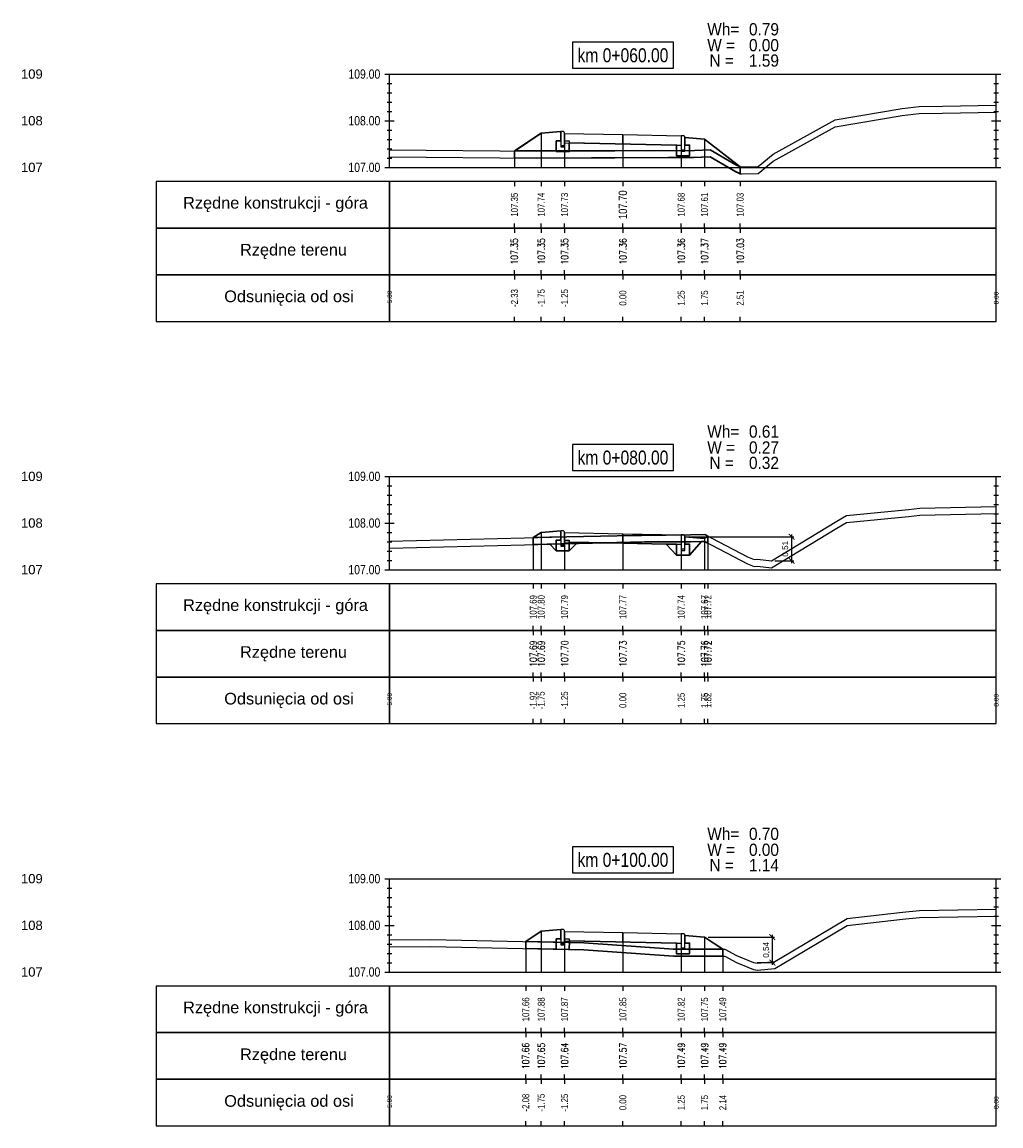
# Model space of a CAD drawing. Extents: x 7537626 to 7538805, y 5722894 to 5725486.
# Tile 16 of 105: x 7537987 to 7538008, y 5725457 to 5725481. Entities that reach past the tile are written whole.
import ezdxf

# ---------------------------------------------------------------- set-up
doc = ezdxf.new("R2010")
doc.units = 0
doc.header["$PDMODE"] = 35
doc.header["$PDSIZE"] = 0.3
for name, color, linetype in [('C-DROGI-PROFILE', 7, 'Continuous'), ('C-DROGI-PROFILE-ETYKIETY', 7, 'Continuous'), ('C-DROGI-PRZEKROJE-ETYKIETY', 7, 'Continuous'), ('C-POPRZECZKA-przekrój', 2, 'Continuous'), ('C-POPRZECZKA-widok', 1, 'Continuous')]:
    doc.layers.add(name, color=color, linetype=linetype)
for name, color, linetype, true_color in [('C-humus', 7, 'Continuous', 0x003df5), ('C-Teren', 7, 'Continuous', 0x008521), ('poprzeczki', 7, 'Continuous', 0x0000d6)]:
    doc.layers.add(name, color=color, linetype=linetype, true_color=true_color)
for name, color, linetype, lineweight, plot in [('D-1.pow. hum.', 7, 'Continuous', 30, False), ('D-2.wykop', 30, 'Continuous', 30, False), ('D-3.nasyp', 4, 'Continuous', 30, False)]:
    doc.layers.add(name, color=color, linetype=linetype, lineweight=lineweight, plot=plot)
doc.layers.add('D-roboty-ziemne-opis', color=2, linetype='Continuous', lineweight=30)
doc.styles.add('2mm08', font='arial.ttf', dxfattribs={"width": 0.8})
doc.styles.add('opis_50', font='arial.ttf', dxfattribs={"height": 0.125})
doc.styles.get("Standard").update_dxf_attribs({"font": 'arial.ttf'})
doc.dimstyles.new('OPIS_50', dxfattribs={"dimscale": 0.5, "dimtxt": 0.125, "dimasz": 0.25, "dimexe": 0.1, "dimexo": 0.15, "dimgap": 0.1, "dimtad": 1, "dimzin": 0, "dimtxsty": 'opis_50', "dimblk": 'ARCHTICK', "dimcen": 0.15, "dimdle": 0.1, "dimaunit": 2, "dimadec": 4, "dimazin": 0, "dimtfac": 1, "dimtmove": 0, "dimatfit": 3, "dimfxl": 1, "dimarcsym": 0})

# ---------------------------------------------------------------- blocks, each defined once
blk = doc.blocks.new('_ArchTick')
at = {"color": 0, "linetype": 'ByBlock', "const_width": 0.15}
blk.add_lwpolyline([(-0.5, -0.5), (0.5, 0.5)], dxfattribs=at)
blk = doc.blocks.new('*D37')
at = {"layer": 'Defpoints', "color": 0, "transparency": 16777216}
for p in [(7538001.594, 5725470.116), (7538003.445, 5725469.605), (7538003.878, 5725469.605)]:
    blk.add_point(p, dxfattribs=at)
at = {"layer": 'poprzeczki', "color": 0, "lineweight": -2, "transparency": 16777216}
for p, q in [((7538001.669, 5725470.116), (7538003.928, 5725470.116)), ((7538003.878, 5725470.166), (7538003.878, 5725469.555)), ((7538003.52, 5725469.605), (7538003.928, 5725469.605))]:
    blk.add_line(p, q, dxfattribs=at)
at = {"layer": 'poprzeczki', "color": 0, "lineweight": -2, "transparency": 16777216, "xscale": 0.125, "yscale": 0.125, "zscale": 0.125}
for p, rotation in [((7538003.878, 5725470.116), 90), ((7538003.878, 5725469.605), 270)]:
    blk.add_blockref('_ArchTick', p, dxfattribs=dict(at, rotation=rotation))
at = {"layer": 'poprzeczki', "color": 0, "transparency": 16777216, "insert": (7538003.753, 5725469.86), "char_height": 0.125, "attachment_point": 5, "rotation": 90, "style": 'opis_50'}
blk.add_mtext('0,51', dxfattribs=at)
blk = doc.blocks.new('*D38')
at = {"layer": 'Defpoints', "color": 0, "transparency": 16777216}
for p in [(7538002.014, 5725461.534), (7538003.064, 5725460.989), (7538003.465, 5725460.989)]:
    blk.add_point(p, dxfattribs=at)
at = {"layer": 'poprzeczki', "color": 0, "lineweight": -2, "transparency": 16777216}
for p, q in [((7538002.089, 5725461.534), (7538003.515, 5725461.534)), ((7538003.465, 5725461.584), (7538003.465, 5725460.939)), ((7538003.139, 5725460.989), (7538003.515, 5725460.989))]:
    blk.add_line(p, q, dxfattribs=at)
at = {"layer": 'poprzeczki', "color": 0, "lineweight": -2, "transparency": 16777216, "xscale": 0.125, "yscale": 0.125, "zscale": 0.125}
for p, rotation in [((7538003.465, 5725461.534), 90), ((7538003.465, 5725460.989), 270)]:
    blk.add_blockref('_ArchTick', p, dxfattribs=dict(at, rotation=rotation))
at = {"layer": 'poprzeczki', "color": 0, "transparency": 16777216, "insert": (7538003.34, 5725461.261), "char_height": 0.125, "attachment_point": 5, "rotation": 90, "style": 'opis_50'}
blk.add_mtext('0,54', dxfattribs=at)

msp = doc.modelspace()

# ---------------------------------------------------------------- linework, layer by layer
at = {"layer": 'C-DROGI-PROFILE', "color": 7, "linetype": 'Continuous', "lineweight": -3}
for p, q in [((7537997.939, 5725477.736), (7537997.939, 5725477.636)), ((7537998.514, 5725477.736), (7537998.514, 5725477.636)), ((7537999.014, 5725477.736), (7537999.014, 5725477.636)), ((7538000.264, 5725477.736), (7538000.264, 5725477.636)), ((7538001.514, 5725477.736), (7538001.514, 5725477.636)), ((7538002.014, 5725477.736), (7538002.014, 5725477.636)), ((7538002.777, 5725477.736), (7538002.777, 5725477.636)), ((7537997.939, 5725476.736), (7537997.939, 5725476.836)), ((7537997.939, 5725476.736), (7537997.939, 5725476.636)), ((7537998.514, 5725476.736), (7537998.514, 5725476.836)), ((7537998.514, 5725476.736), (7537998.514, 5725476.636)), ((7537999.014, 5725476.736), (7537999.014, 5725476.836)), ((7537999.014, 5725476.736), (7537999.014, 5725476.636)), ((7538000.264, 5725476.736), (7538000.264, 5725476.836)), ((7538000.264, 5725476.736), (7538000.264, 5725476.636)), ((7538001.514, 5725476.736), (7538001.514, 5725476.836)), ((7538001.514, 5725476.736), (7538001.514, 5725476.636)), ((7538002.014, 5725476.736), (7538002.014, 5725476.836)), ((7538002.014, 5725476.736), (7538002.014, 5725476.636)), ((7538002.777, 5725476.736), (7538002.777, 5725476.836)), ((7538002.777, 5725476.736), (7538002.777, 5725476.636)), ((7537997.939, 5725475.736), (7537997.939, 5725475.836)), ((7537997.939, 5725475.736), (7537997.939, 5725475.636)), ((7537998.514, 5725475.736), (7537998.514, 5725475.836)), ((7537998.514, 5725475.736), (7537998.514, 5725475.636)), ((7537999.014, 5725475.736), (7537999.014, 5725475.836)), ((7537999.014, 5725475.736), (7537999.014, 5725475.636)), ((7538000.264, 5725475.736), (7538000.264, 5725475.836)), ((7538000.264, 5725475.736), (7538000.264, 5725475.636)), ((7538001.514, 5725475.736), (7538001.514, 5725475.836)), ((7538001.514, 5725475.736), (7538001.514, 5725475.636)), ((7538002.014, 5725475.736), (7538002.014, 5725475.836)), ((7538002.014, 5725475.736), (7538002.014, 5725475.636)), ((7538002.777, 5725475.736), (7538002.777, 5725475.836)), ((7538002.777, 5725475.736), (7538002.777, 5725475.636)), ((7537997.939, 5725474.736), (7537997.939, 5725474.836)), ((7537998.514, 5725474.736), (7537998.514, 5725474.836)), ((7537999.014, 5725474.736), (7537999.014, 5725474.836)), ((7538000.264, 5725474.736), (7538000.264, 5725474.836)), ((7538001.514, 5725474.736), (7538001.514, 5725474.836)), ((7538002.014, 5725474.736), (7538002.014, 5725474.836)), ((7538002.777, 5725474.736), (7538002.777, 5725474.836)), ((7537998.343, 5725469.111), (7537998.343, 5725469.011)), ((7537998.514, 5725469.111), (7537998.514, 5725469.011)), ((7537999.014, 5725469.111), (7537999.014, 5725469.011)), ((7538000.264, 5725469.111), (7538000.264, 5725469.011)), ((7538001.514, 5725469.111), (7538001.514, 5725469.011)), ((7538002.014, 5725469.111), (7538002.014, 5725469.011)), ((7538002.086, 5725469.111), (7538002.086, 5725469.011)), ((7537998.343, 5725468.111), (7537998.343, 5725468.211)), ((7537998.343, 5725468.111), (7537998.343, 5725468.011)), ((7537998.514, 5725468.111), (7537998.514, 5725468.211)), ((7537998.514, 5725468.111), (7537998.514, 5725468.011)), ((7537999.014, 5725468.111), (7537999.014, 5725468.211)), ((7537999.014, 5725468.111), (7537999.014, 5725468.011)), ((7538000.264, 5725468.111), (7538000.264, 5725468.211)), ((7538000.264, 5725468.111), (7538000.264, 5725468.011)), ((7538001.514, 5725468.111), (7538001.514, 5725468.211)), ((7538001.514, 5725468.111), (7538001.514, 5725468.011)), ((7538002.014, 5725468.111), (7538002.014, 5725468.211)), ((7538002.014, 5725468.111), (7538002.014, 5725468.011)), ((7538002.086, 5725468.111), (7538002.086, 5725468.211)), ((7538002.086, 5725468.111), (7538002.086, 5725468.011)), ((7537998.343, 5725467.111), (7537998.343, 5725467.211)), ((7537998.514, 5725467.111), (7537998.514, 5725467.211)), ((7537999.014, 5725467.111), (7537999.014, 5725467.211)), ((7538000.264, 5725467.111), (7538000.264, 5725467.211)), ((7538001.514, 5725467.111), (7538001.514, 5725467.211)), ((7538002.014, 5725467.111), (7538002.014, 5725467.211)), ((7538002.086, 5725467.111), (7538002.086, 5725467.211)), ((7537998.343, 5725467.111), (7537998.343, 5725467.011)), ((7537998.514, 5725467.111), (7537998.514, 5725467.011)), ((7537999.014, 5725467.111), (7537999.014, 5725467.011)), ((7538000.264, 5725467.111), (7538000.264, 5725467.011)), ((7538001.514, 5725467.111), (7538001.514, 5725467.011)), ((7538002.014, 5725467.111), (7538002.014, 5725467.011)), ((7538002.086, 5725467.111), (7538002.086, 5725467.011)), ((7537998.343, 5725466.111), (7537998.343, 5725466.211)), ((7537998.514, 5725466.111), (7537998.514, 5725466.211)), ((7537999.014, 5725466.111), (7537999.014, 5725466.211)), ((7538000.264, 5725466.111), (7538000.264, 5725466.211)), ((7538001.514, 5725466.111), (7538001.514, 5725466.211)), ((7538002.014, 5725466.111), (7538002.014, 5725466.211)), ((7538002.086, 5725466.111), (7538002.086, 5725466.211)), ((7537998.182, 5725460.486), (7537998.182, 5725460.386)), ((7537998.514, 5725460.486), (7537998.514, 5725460.386)), ((7537999.014, 5725460.486), (7537999.014, 5725460.386)), ((7538000.264, 5725460.486), (7538000.264, 5725460.386)), ((7538001.514, 5725460.486), (7538001.514, 5725460.386)), ((7538002.014, 5725460.486), (7538002.014, 5725460.386)), ((7538002.403, 5725460.486), (7538002.403, 5725460.386)), ((7537998.182, 5725459.486), (7537998.182, 5725459.586)), ((7537998.514, 5725459.486), (7537998.514, 5725459.586)), ((7537999.014, 5725459.486), (7537999.014, 5725459.586)), ((7538000.264, 5725459.486), (7538000.264, 5725459.586)), ((7538001.514, 5725459.486), (7538001.514, 5725459.586)), ((7538002.014, 5725459.486), (7538002.014, 5725459.586)), ((7538002.403, 5725459.486), (7538002.403, 5725459.586)), ((7537998.182, 5725459.486), (7537998.182, 5725459.386)), ((7537998.514, 5725459.486), (7537998.514, 5725459.386)), ((7537999.014, 5725459.486), (7537999.014, 5725459.386)), ((7538000.264, 5725459.486), (7538000.264, 5725459.386)), ((7538001.514, 5725459.486), (7538001.514, 5725459.386)), ((7538002.014, 5725459.486), (7538002.014, 5725459.386)), ((7538002.403, 5725459.486), (7538002.403, 5725459.386)), ((7537998.182, 5725458.486), (7537998.182, 5725458.586)), ((7537998.182, 5725458.486), (7537998.182, 5725458.386)), ((7537998.514, 5725458.486), (7537998.514, 5725458.586)), ((7537998.514, 5725458.486), (7537998.514, 5725458.386)), ((7537999.014, 5725458.486), (7537999.014, 5725458.586)), ((7537999.014, 5725458.486), (7537999.014, 5725458.386)), ((7538000.264, 5725458.486), (7538000.264, 5725458.586)), ((7538000.264, 5725458.486), (7538000.264, 5725458.386)), ((7538001.514, 5725458.486), (7538001.514, 5725458.586)), ((7538001.514, 5725458.486), (7538001.514, 5725458.386)), ((7538002.014, 5725458.486), (7538002.014, 5725458.586)), ((7538002.014, 5725458.486), (7538002.014, 5725458.386)), ((7538002.403, 5725458.486), (7538002.403, 5725458.586)), ((7538002.403, 5725458.486), (7538002.403, 5725458.386)), ((7537998.182, 5725457.486), (7537998.182, 5725457.586)), ((7537998.514, 5725457.486), (7537998.514, 5725457.586)), ((7537999.014, 5725457.486), (7537999.014, 5725457.586)), ((7538000.264, 5725457.486), (7538000.264, 5725457.586)), ((7538001.514, 5725457.486), (7538001.514, 5725457.586)), ((7538002.014, 5725457.486), (7538002.014, 5725457.586)), ((7538002.403, 5725457.486), (7538002.403, 5725457.586))]:
    msp.add_line(p, q, dxfattribs=at)
at = {"layer": 'C-DROGI-PROFILE', "color": 1, "linetype": 'Continuous', "lineweight": -3}
for points in [[(7537995.264, 5725476.736), (7537995.264, 5725477.736), (7537990.264, 5725477.736), (7537990.264, 5725476.736)], [(7537995.264, 5725476.736), (7538008.264, 5725476.736), (7538008.264, 5725477.736), (7537995.264, 5725477.736)], [(7537995.264, 5725475.736), (7537995.264, 5725476.736), (7537990.264, 5725476.736), (7537990.264, 5725475.736)], [(7537995.264, 5725475.736), (7538008.264, 5725475.736), (7538008.264, 5725476.736), (7537995.264, 5725476.736)], [(7537995.264, 5725474.736), (7537995.264, 5725475.736), (7537990.264, 5725475.736), (7537990.264, 5725474.736)], [(7537995.264, 5725474.736), (7538008.264, 5725474.736), (7538008.264, 5725475.736), (7537995.264, 5725475.736)], [(7537995.264, 5725468.111), (7537995.264, 5725469.111), (7537990.264, 5725469.111), (7537990.264, 5725468.111)], [(7537995.264, 5725468.111), (7538008.264, 5725468.111), (7538008.264, 5725469.111), (7537995.264, 5725469.111)], [(7537995.264, 5725467.111), (7537995.264, 5725468.111), (7537990.264, 5725468.111), (7537990.264, 5725467.111)], [(7537995.264, 5725467.111), (7538008.264, 5725467.111), (7538008.264, 5725468.111), (7537995.264, 5725468.111)], [(7537995.264, 5725466.111), (7537995.264, 5725467.111), (7537990.264, 5725467.111), (7537990.264, 5725466.111)], [(7537995.264, 5725466.111), (7538008.264, 5725466.111), (7538008.264, 5725467.111), (7537995.264, 5725467.111)], [(7537995.264, 5725459.486), (7537995.264, 5725460.486), (7537990.264, 5725460.486), (7537990.264, 5725459.486)], [(7537995.264, 5725459.486), (7538008.264, 5725459.486), (7538008.264, 5725460.486), (7537995.264, 5725460.486)], [(7537995.264, 5725458.486), (7537995.264, 5725459.486), (7537990.264, 5725459.486), (7537990.264, 5725458.486)], [(7537995.264, 5725458.486), (7538008.264, 5725458.486), (7538008.264, 5725459.486), (7537995.264, 5725459.486)], [(7537995.264, 5725457.486), (7537995.264, 5725458.486), (7537990.264, 5725458.486), (7537990.264, 5725457.486)], [(7537995.264, 5725457.486), (7538008.264, 5725457.486), (7538008.264, 5725458.486), (7537995.264, 5725458.486)]]:
    msp.add_3dface(points, dxfattribs=at)
at = {"layer": 'C-DROGI-PRZEKROJE-ETYKIETY', "color": 1, "linetype": 'Continuous', "lineweight": -3}
for p, q in [((7537998.514, 5725478.772), (7537998.514, 5725478.036)), ((7537999.014, 5725478.765), (7537999.014, 5725478.036)), ((7538000.264, 5725478.74), (7538000.264, 5725478.036)), ((7538001.514, 5725478.715), (7538001.514, 5725478.036)), ((7538002.014, 5725478.642), (7538002.014, 5725478.036)), ((7537997.939, 5725478.388), (7537997.939, 5725478.036)), ((7538002.777, 5725478.052), (7538002.777, 5725478.036)), ((7537998.343, 5725470.099), (7537998.343, 5725469.411)), ((7537998.514, 5725470.212), (7537998.514, 5725469.411)), ((7537999.014, 5725470.206), (7537999.014, 5725469.411)), ((7538000.264, 5725470.181), (7538000.264, 5725469.411)), ((7538001.514, 5725470.156), (7538001.514, 5725469.411)), ((7538002.014, 5725470.082), (7538002.014, 5725469.411)), ((7538002.086, 5725470.13), (7538002.086, 5725469.411)), ((7537998.514, 5725461.664), (7537998.514, 5725460.786)), ((7537999.014, 5725461.657), (7537999.014, 5725460.786)), ((7538000.264, 5725461.632), (7538000.264, 5725460.786)), ((7538001.514, 5725461.607), (7538001.514, 5725460.786)), ((7538002.014, 5725461.534), (7538002.014, 5725460.786)), ((7537998.182, 5725461.442), (7537998.182, 5725460.786)), ((7538002.403, 5725461.274), (7538002.403, 5725460.786))]:
    msp.add_line(p, q, dxfattribs=at)
at = {"layer": 'C-humus'}
for p, q in [((7538007.11, 5725479.199), (7538008.264, 5725479.218)), ((7538004.812, 5725478.905), (7538006.25, 5725479.15)), ((7538006.25, 5725479.15), (7538006.612, 5725479.189)), ((7538006.612, 5725479.189), (7538007.11, 5725479.199)), ((7538003.485, 5725478.171), (7538004.812, 5725478.905)), ((7537995.264, 5725478.264), (7537998.414, 5725478.234)), ((7538001.775, 5725478.249), (7538002.136, 5725478.263)), ((7538002.136, 5725478.263), (7538002.68, 5725477.941)), ((7537998.414, 5725478.234), (7538001.775, 5725478.249)), ((7538003.161, 5725477.908), (7538003.485, 5725478.171)), ((7538002.68, 5725477.941), (7538002.777, 5725477.902)), ((7538002.777, 5725477.902), (7538002.809, 5725477.898)), ((7538002.809, 5725477.898), (7538003.161, 5725477.908)), ((7538005.053, 5725470.424), (7538006.381, 5725470.554)), ((7538006.381, 5725470.554), (7538006.625, 5725470.58)), ((7538006.625, 5725470.58), (7538008.264, 5725470.613)), ((7538003.445, 5725469.455), (7538004.849, 5725470.303)), ((7538004.849, 5725470.303), (7538005.053, 5725470.424)), ((7537995.264, 5725469.875), (7538001.046, 5725470.013)), ((7538001.046, 5725470.013), (7538001.71, 5725470.007)), ((7538001.71, 5725470.007), (7538002.016, 5725470.017)), ((7538002.016, 5725470.017), (7538002.93, 5725469.538)), ((7538002.93, 5725469.538), (7538003.076, 5725469.483)), ((7538003.076, 5725469.483), (7538003.147, 5725469.488)), ((7538003.147, 5725469.488), (7538003.445, 5725469.455)), ((7538006.253, 5725461.921), (7538006.62, 5725461.956)), ((7538006.62, 5725461.956), (7538008.264, 5725461.985)), ((7538003.902, 5725461.093), (7538005.067, 5725461.784)), ((7538005.067, 5725461.784), (7538006.253, 5725461.921)), ((7537995.264, 5725461.327), (7537996.149, 5725461.336)), ((7537996.149, 5725461.336), (7537999.426, 5725461.265)), ((7537999.426, 5725461.265), (7538001.349, 5725461.123)), ((7538001.349, 5725461.123), (7538002.447, 5725461.125)), ((7538002.447, 5725461.125), (7538002.699, 5725460.993)), ((7538002.699, 5725460.993), (7538003.064, 5725460.839)), ((7538003.516, 5725460.86), (7538003.902, 5725461.093)), ((7538003.064, 5725460.839), (7538003.146, 5725460.829)), ((7538003.146, 5725460.829), (7538003.516, 5725460.86))]:
    msp.add_line(p, q, dxfattribs=at)
at = {"layer": 'C-POPRZECZKA-przekrój', "color": 2, "linetype": 'Continuous', "lineweight": -3}
for p, q in [((7537997.939, 5725478.388), (7537998.514, 5725478.772)), ((7537998.514, 5725478.772), (7537998.934, 5725478.805)), ((7537998.974, 5725478.805), (7537998.934, 5725478.805)), ((7537998.934, 5725478.805), (7537998.934, 5725478.475)), ((7537998.98, 5725478.805), (7537998.974, 5725478.805)), ((7537998.988, 5725478.803), (7537998.98, 5725478.805)), ((7537998.996, 5725478.799), (7537998.988, 5725478.803)), ((7537999.002, 5725478.794), (7537998.996, 5725478.799)), ((7537999.007, 5725478.788), (7537999.002, 5725478.794)), ((7537999.011, 5725478.781), (7537999.007, 5725478.788)), ((7537999.013, 5725478.773), (7537999.011, 5725478.781)), ((7537999.014, 5725478.765), (7537999.013, 5725478.773)), ((7537999.014, 5725478.765), (7538000.264, 5725478.74)), ((7537999.014, 5725478.765), (7537999.015, 5725478.565)), ((7537999.014, 5725478.475), (7537999.014, 5725478.765)), ((7537999.014, 5725478.765), (7537999.014, 5725478.605)), ((7538000.264, 5725478.54), (7538000.264, 5725478.74)), ((7538000.264, 5725478.74), (7538001.514, 5725478.715)), ((7537998.834, 5725478.375), (7537998.834, 5725478.605)), ((7537998.834, 5725478.605), (7537998.934, 5725478.605)), ((7537998.934, 5725478.605), (7537998.934, 5725478.505)), ((7537998.934, 5725478.505), (7537999.014, 5725478.505)), ((7537999.014, 5725478.605), (7537999.114, 5725478.605)), ((7537999.015, 5725478.565), (7538000.264, 5725478.54)), ((7537999.114, 5725478.605), (7537999.114, 5725478.375)), ((7538000.264, 5725478.54), (7538001.513, 5725478.515)), ((7538001.414, 5725478.285), (7538001.414, 5725478.515)), ((7538001.414, 5725478.515), (7538001.514, 5725478.515)), ((7538001.514, 5725478.715), (7538001.513, 5725478.515)), ((7538001.554, 5725478.715), (7538001.514, 5725478.715)), ((7538001.514, 5725478.715), (7538001.514, 5725478.385)), ((7538001.514, 5725478.515), (7538001.514, 5725478.415)), ((7538001.56, 5725478.715), (7538001.554, 5725478.715)), ((7538001.568, 5725478.713), (7538001.56, 5725478.715)), ((7538001.576, 5725478.709), (7538001.568, 5725478.713)), ((7538001.582, 5725478.704), (7538001.576, 5725478.709)), ((7538001.587, 5725478.698), (7538001.582, 5725478.704)), ((7538001.591, 5725478.691), (7538001.587, 5725478.698)), ((7538001.593, 5725478.683), (7538001.591, 5725478.691)), ((7538001.594, 5725478.675), (7538001.593, 5725478.683)), ((7538001.594, 5725478.385), (7538001.594, 5725478.675)), ((7538001.594, 5725478.675), (7538001.594, 5725478.515)), ((7538001.594, 5725478.675), (7538002.014, 5725478.642)), ((7538001.594, 5725478.515), (7538001.694, 5725478.515)), ((7538001.694, 5725478.515), (7538001.694, 5725478.285)), ((7538002.014, 5725478.642), (7538002.777, 5725478.052)), ((7537999.114, 5725478.375), (7537998.834, 5725478.375)), ((7537998.934, 5725478.475), (7537999.014, 5725478.475)), ((7538001.694, 5725478.285), (7538001.414, 5725478.285)), ((7538001.514, 5725478.415), (7538001.594, 5725478.415)), ((7538001.514, 5725478.385), (7538001.594, 5725478.385)), ((7537998.514, 5725470.212), (7537998.934, 5725470.246)), ((7537998.974, 5725470.246), (7537998.934, 5725470.246)), ((7537998.934, 5725470.246), (7537998.934, 5725469.916)), ((7537998.98, 5725470.246), (7537998.974, 5725470.246)), ((7537998.988, 5725470.244), (7537998.98, 5725470.246)), ((7537998.996, 5725470.239), (7537998.988, 5725470.244)), ((7537999.002, 5725470.234), (7537998.996, 5725470.239)), ((7537999.007, 5725470.229), (7537999.002, 5725470.234)), ((7537999.011, 5725470.222), (7537999.007, 5725470.229)), ((7537999.013, 5725470.213), (7537999.011, 5725470.222)), ((7537998.343, 5725470.099), (7537998.514, 5725470.212)), ((7537998.834, 5725469.816), (7537998.834, 5725470.046)), ((7537998.834, 5725470.046), (7537998.934, 5725470.046)), ((7537998.934, 5725470.046), (7537998.934, 5725469.946)), ((7537999.014, 5725470.206), (7537999.013, 5725470.213)), ((7537999.014, 5725470.206), (7538000.264, 5725470.181)), ((7537999.014, 5725470.206), (7537999.015, 5725470.006)), ((7537999.014, 5725469.916), (7537999.014, 5725470.206)), ((7537999.014, 5725470.206), (7537999.014, 5725470.046)), ((7537999.014, 5725470.046), (7537999.114, 5725470.046)), ((7537999.015, 5725470.006), (7538000.264, 5725469.981)), ((7537999.114, 5725470.046), (7537999.114, 5725469.816)), ((7538000.264, 5725469.981), (7538000.264, 5725470.181)), ((7538000.264, 5725470.181), (7538001.514, 5725470.156)), ((7538000.264, 5725469.981), (7538001.513, 5725469.956)), ((7538001.514, 5725470.156), (7538001.513, 5725469.956)), ((7538001.554, 5725470.156), (7538001.514, 5725470.156)), ((7538001.514, 5725470.156), (7538001.514, 5725469.826)), ((7538001.56, 5725470.156), (7538001.554, 5725470.156)), ((7538001.568, 5725470.154), (7538001.56, 5725470.156)), ((7538001.576, 5725470.149), (7538001.568, 5725470.154)), ((7538001.582, 5725470.144), (7538001.576, 5725470.149)), ((7538001.587, 5725470.139), (7538001.582, 5725470.144)), ((7538001.591, 5725470.132), (7538001.587, 5725470.139)), ((7538001.593, 5725470.123), (7538001.591, 5725470.132)), ((7538001.594, 5725470.116), (7538001.593, 5725470.123)), ((7538001.594, 5725469.826), (7538001.594, 5725470.116)), ((7538001.594, 5725470.116), (7538001.594, 5725469.956)), ((7538001.594, 5725470.116), (7538002.014, 5725470.082)), ((7538002.014, 5725470.082), (7538002.086, 5725470.13)), ((7537999.114, 5725469.816), (7537998.834, 5725469.816)), ((7537998.934, 5725469.946), (7537999.014, 5725469.946)), ((7537998.934, 5725469.916), (7537999.014, 5725469.916)), ((7538001.414, 5725469.726), (7538001.414, 5725469.956)), ((7538001.414, 5725469.956), (7538001.514, 5725469.956)), ((7538001.514, 5725469.956), (7538001.514, 5725469.856)), ((7538001.514, 5725469.856), (7538001.594, 5725469.856)), ((7538001.514, 5725469.826), (7538001.594, 5725469.826)), ((7538001.594, 5725469.956), (7538001.694, 5725469.956)), ((7538001.694, 5725469.956), (7538001.694, 5725469.726)), ((7538001.694, 5725469.726), (7538001.414, 5725469.726)), ((7537998.514, 5725461.664), (7537998.934, 5725461.697)), ((7537998.974, 5725461.697), (7537998.934, 5725461.697)), ((7537998.934, 5725461.697), (7537998.934, 5725461.367)), ((7537998.98, 5725461.697), (7537998.974, 5725461.697)), ((7537998.988, 5725461.695), (7537998.98, 5725461.697)), ((7537998.182, 5725461.442), (7537998.514, 5725461.664)), ((7537998.834, 5725461.267), (7537998.834, 5725461.497)), ((7537998.834, 5725461.497), (7537998.934, 5725461.497)), ((7537998.934, 5725461.497), (7537998.934, 5725461.397)), ((7537998.996, 5725461.69), (7537998.988, 5725461.695)), ((7537999.002, 5725461.685), (7537998.996, 5725461.69)), ((7537999.007, 5725461.68), (7537999.002, 5725461.685)), ((7537999.011, 5725461.673), (7537999.007, 5725461.68)), ((7537999.013, 5725461.664), (7537999.011, 5725461.673)), ((7537999.014, 5725461.657), (7537999.013, 5725461.664)), ((7537999.014, 5725461.657), (7538000.264, 5725461.632)), ((7537999.014, 5725461.657), (7537999.015, 5725461.457)), ((7537999.014, 5725461.367), (7537999.014, 5725461.657)), ((7537999.014, 5725461.657), (7537999.014, 5725461.497)), ((7537999.014, 5725461.497), (7537999.114, 5725461.497)), ((7537999.114, 5725461.497), (7537999.114, 5725461.267)), ((7538000.264, 5725461.432), (7538000.264, 5725461.632)), ((7538000.264, 5725461.632), (7538001.514, 5725461.607)), ((7538001.514, 5725461.607), (7538001.513, 5725461.407)), ((7538001.554, 5725461.607), (7538001.514, 5725461.607)), ((7538001.514, 5725461.607), (7538001.514, 5725461.277)), ((7538001.56, 5725461.607), (7538001.554, 5725461.607)), ((7538001.568, 5725461.605), (7538001.56, 5725461.607)), ((7538001.576, 5725461.6), (7538001.568, 5725461.605)), ((7538001.582, 5725461.595), (7538001.576, 5725461.6)), ((7538001.587, 5725461.59), (7538001.582, 5725461.595)), ((7538001.591, 5725461.583), (7538001.587, 5725461.59)), ((7538001.593, 5725461.574), (7538001.591, 5725461.583)), ((7538001.594, 5725461.567), (7538001.593, 5725461.574)), ((7538001.594, 5725461.277), (7538001.594, 5725461.567)), ((7538001.594, 5725461.567), (7538001.594, 5725461.407)), ((7538001.594, 5725461.567), (7538002.014, 5725461.534)), ((7538002.014, 5725461.534), (7538002.403, 5725461.274)), ((7537999.114, 5725461.267), (7537998.834, 5725461.267)), ((7537998.934, 5725461.397), (7537999.014, 5725461.397)), ((7537998.934, 5725461.367), (7537999.014, 5725461.367)), ((7537999.015, 5725461.457), (7538000.264, 5725461.432)), ((7538000.264, 5725461.432), (7538001.513, 5725461.407)), ((7538001.414, 5725461.177), (7538001.414, 5725461.407)), ((7538001.414, 5725461.407), (7538001.514, 5725461.407)), ((7538001.514, 5725461.407), (7538001.514, 5725461.307)), ((7538001.514, 5725461.307), (7538001.594, 5725461.307)), ((7538001.514, 5725461.277), (7538001.594, 5725461.277)), ((7538001.594, 5725461.407), (7538001.694, 5725461.407)), ((7538001.694, 5725461.407), (7538001.694, 5725461.177)), ((7538001.694, 5725461.177), (7538001.414, 5725461.177))]:
    msp.add_line(p, q, dxfattribs=at)
at = {"layer": 'C-POPRZECZKA-widok', "color": 1, "linetype": 'Continuous', "lineweight": -3}
for p, q in [((7537995.164, 5725480.036), (7538008.364, 5725480.036)), ((7537995.264, 5725478.036), (7537995.264, 5725480.036)), ((7538008.264, 5725478.036), (7538008.264, 5725480.036)), ((7537995.214, 5725479.836), (7537995.314, 5725479.836)), ((7538008.214, 5725479.836), (7538008.314, 5725479.836)), ((7537995.214, 5725479.636), (7537995.314, 5725479.636)), ((7538008.214, 5725479.636), (7538008.314, 5725479.636)), ((7537995.214, 5725479.436), (7537995.314, 5725479.436)), ((7537995.214, 5725479.236), (7537995.314, 5725479.236)), ((7538008.214, 5725479.436), (7538008.314, 5725479.436)), ((7538008.214, 5725479.236), (7538008.314, 5725479.236)), ((7537995.164, 5725479.036), (7537995.364, 5725479.036)), ((7537995.214, 5725479.036), (7537995.314, 5725479.036)), ((7538008.164, 5725479.036), (7538008.364, 5725479.036)), ((7538008.214, 5725479.036), (7538008.314, 5725479.036)), ((7537995.214, 5725478.836), (7537995.314, 5725478.836)), ((7538008.214, 5725478.836), (7538008.314, 5725478.836)), ((7537995.214, 5725478.636), (7537995.314, 5725478.636)), ((7538008.214, 5725478.636), (7538008.314, 5725478.636)), ((7537995.214, 5725478.436), (7537995.314, 5725478.436)), ((7538008.214, 5725478.436), (7538008.314, 5725478.436)), ((7537995.164, 5725478.036), (7538008.364, 5725478.036)), ((7537995.214, 5725478.236), (7537995.314, 5725478.236)), ((7538008.214, 5725478.236), (7538008.314, 5725478.236)), ((7537995.164, 5725471.411), (7538008.364, 5725471.411)), ((7537995.264, 5725469.411), (7537995.264, 5725471.411)), ((7538008.264, 5725469.411), (7538008.264, 5725471.411)), ((7537995.214, 5725471.211), (7537995.314, 5725471.211)), ((7538008.214, 5725471.211), (7538008.314, 5725471.211)), ((7537995.214, 5725471.011), (7537995.314, 5725471.011)), ((7538008.214, 5725471.011), (7538008.314, 5725471.011)), ((7537995.214, 5725470.811), (7537995.314, 5725470.811)), ((7538008.214, 5725470.811), (7538008.314, 5725470.811)), ((7537995.214, 5725470.611), (7537995.314, 5725470.611)), ((7538008.214, 5725470.611), (7538008.314, 5725470.611)), ((7537995.164, 5725470.411), (7537995.364, 5725470.411)), ((7537995.214, 5725470.411), (7537995.314, 5725470.411)), ((7538008.164, 5725470.411), (7538008.364, 5725470.411)), ((7538008.214, 5725470.411), (7538008.314, 5725470.411)), ((7537995.214, 5725470.211), (7537995.314, 5725470.211)), ((7537995.214, 5725470.011), (7537995.314, 5725470.011)), ((7538008.214, 5725470.211), (7538008.314, 5725470.211)), ((7538008.214, 5725470.011), (7538008.314, 5725470.011)), ((7537995.214, 5725469.811), (7537995.314, 5725469.811)), ((7538008.214, 5725469.811), (7538008.314, 5725469.811)), ((7537995.214, 5725469.611), (7537995.314, 5725469.611)), ((7538008.214, 5725469.611), (7538008.314, 5725469.611)), ((7537995.164, 5725469.411), (7538008.364, 5725469.411)), ((7537995.164, 5725462.786), (7538008.364, 5725462.786)), ((7537995.264, 5725460.786), (7537995.264, 5725462.786)), ((7538008.264, 5725460.786), (7538008.264, 5725462.786)), ((7537995.214, 5725462.586), (7537995.314, 5725462.586)), ((7538008.214, 5725462.586), (7538008.314, 5725462.586)), ((7537995.214, 5725462.386), (7537995.314, 5725462.386)), ((7537995.214, 5725462.186), (7537995.314, 5725462.186)), ((7538008.214, 5725462.386), (7538008.314, 5725462.386)), ((7538008.214, 5725462.186), (7538008.314, 5725462.186)), ((7537995.214, 5725461.986), (7537995.314, 5725461.986)), ((7538008.214, 5725461.986), (7538008.314, 5725461.986)), ((7537995.164, 5725461.786), (7537995.364, 5725461.786)), ((7537995.214, 5725461.786), (7537995.314, 5725461.786)), ((7538008.164, 5725461.786), (7538008.364, 5725461.786)), ((7538008.214, 5725461.786), (7538008.314, 5725461.786)), ((7537995.214, 5725461.586), (7537995.314, 5725461.586)), ((7538008.214, 5725461.586), (7538008.314, 5725461.586)), ((7537995.214, 5725461.386), (7537995.314, 5725461.386)), ((7538008.214, 5725461.386), (7538008.314, 5725461.386)), ((7537995.214, 5725461.186), (7537995.314, 5725461.186)), ((7537995.214, 5725460.986), (7537995.314, 5725460.986)), ((7538008.214, 5725461.186), (7538008.314, 5725461.186)), ((7538008.214, 5725460.986), (7538008.314, 5725460.986)), ((7537995.164, 5725460.786), (7538008.364, 5725460.786))]:
    msp.add_line(p, q, dxfattribs=at)
at = {"layer": 'C-POPRZECZKA-widok', "color": 3, "linetype": 'Continuous', "lineweight": -3}
for points in [[(7537999.184, 5725480.161), (7538001.344, 5725480.161), (7538001.344, 5725480.718), (7537999.184, 5725480.718)], [(7537999.184, 5725471.536), (7538001.344, 5725471.536), (7538001.344, 5725472.093), (7537999.184, 5725472.093)], [(7537999.184, 5725462.911), (7538001.344, 5725462.911), (7538001.344, 5725463.468), (7537999.184, 5725463.468)]]:
    msp.add_3dface(points, dxfattribs=at)
at = {"layer": 'C-Teren'}
for p, q in [((7538004.812, 5725479.055), (7538006.25, 5725479.3)), ((7538006.25, 5725479.3), (7538006.612, 5725479.339)), ((7538006.612, 5725479.339), (7538007.11, 5725479.349)), ((7538007.11, 5725479.349), (7538008.264, 5725479.368)), ((7538003.485, 5725478.321), (7538004.812, 5725479.055)), ((7537995.264, 5725478.414), (7537998.414, 5725478.384)), ((7537998.414, 5725478.384), (7538001.775, 5725478.399)), ((7538001.775, 5725478.399), (7538002.136, 5725478.413)), ((7538002.136, 5725478.413), (7538002.68, 5725478.091)), ((7538003.161, 5725478.058), (7538003.485, 5725478.321)), ((7538002.68, 5725478.091), (7538002.777, 5725478.052)), ((7538002.777, 5725478.052), (7538002.809, 5725478.048)), ((7538002.809, 5725478.048), (7538003.161, 5725478.058)), ((7538005.053, 5725470.574), (7538006.381, 5725470.704)), ((7538006.381, 5725470.704), (7538006.625, 5725470.73)), ((7538006.625, 5725470.73), (7538008.264, 5725470.763)), ((7538003.445, 5725469.605), (7538004.849, 5725470.453)), ((7538004.849, 5725470.453), (7538005.053, 5725470.574)), ((7537995.264, 5725470.025), (7538001.046, 5725470.163)), ((7538001.046, 5725470.163), (7538001.71, 5725470.157)), ((7538001.71, 5725470.157), (7538002.016, 5725470.167)), ((7538002.016, 5725470.167), (7538002.93, 5725469.688)), ((7538002.93, 5725469.688), (7538003.076, 5725469.633)), ((7538003.076, 5725469.633), (7538003.147, 5725469.638)), ((7538003.147, 5725469.638), (7538003.445, 5725469.605)), ((7538003.902, 5725461.243), (7538005.067, 5725461.934)), ((7538005.067, 5725461.934), (7538006.253, 5725462.071)), ((7538006.253, 5725462.071), (7538006.62, 5725462.106)), ((7538006.62, 5725462.106), (7538008.264, 5725462.135)), ((7537995.264, 5725461.477), (7537996.149, 5725461.486)), ((7537996.149, 5725461.486), (7537999.426, 5725461.415)), ((7537999.426, 5725461.415), (7538001.349, 5725461.273)), ((7538001.349, 5725461.273), (7538002.447, 5725461.275)), ((7538002.447, 5725461.275), (7538002.699, 5725461.143)), ((7538003.516, 5725461.01), (7538003.902, 5725461.243)), ((7538002.699, 5725461.143), (7538003.064, 5725460.989)), ((7538003.064, 5725460.989), (7538003.146, 5725460.979)), ((7538003.146, 5725460.979), (7538003.516, 5725461.01))]:
    msp.add_line(p, q, dxfattribs=at)
at = {"layer": 'D-1.pow. hum.'}
for points in [[(7537997.939, 5725478.388), (7537997.939, 5725478.238), (7538001.239, 5725478.247), (7538001.775, 5725478.249), (7538002.136, 5725478.263), (7538002.659, 5725477.953), (7538002.777, 5725477.902), (7538002.777, 5725478.052), (7538002.68, 5725478.091), (7538002.136, 5725478.413), (7538001.795, 5725478.4), (7537999.474, 5725478.389), (7537997.939, 5725478.389)], [(7537998.343, 5725470.099), (7537998.343, 5725469.949), (7538001.028, 5725470.013), (7538001.71, 5725470.007), (7538002.014, 5725470.017), (7538002.086, 5725469.98), (7538002.086, 5725470.13), (7538002.016, 5725470.167), (7538001.71, 5725470.157), (7538000.137, 5725470.141), (7537998.343, 5725470.099)], [(7537998.182, 5725461.442), (7537998.182, 5725461.292), (7537999.426, 5725461.265), (7538001.349, 5725461.123), (7538002.403, 5725461.124), (7538002.402, 5725461.274), (7538001.349, 5725461.273), (7537999.426, 5725461.415), (7537998.182, 5725461.442)]]:
    msp.add_lwpolyline(points, dxfattribs=at)
at = {"layer": 'D-2.wykop'}
for points in [[(7537999.96, 5725469.987), (7538001.192, 5725469.962), (7538001.414, 5725469.726), (7538001.694, 5725469.726), (7538001.951, 5725470.015), (7538001.71, 5725470.007), (7538001.022, 5725470.012), (7537999.96, 5725469.987)], [(7537998.695, 5725469.957), (7537998.834, 5725469.816), (7537999.114, 5725469.816), (7537999.271, 5725469.971), (7537998.695, 5725469.957)]]:
    msp.add_lwpolyline(points, dxfattribs=at)
at = {"layer": 'D-3.nasyp'}
for points in [[(7537998.834, 5725478.375), (7537998.834, 5725478.605), (7537998.934, 5725478.605), (7537998.934, 5725478.805), (7537998.514, 5725478.772), (7537997.939, 5725478.389), (7537997.939, 5725478.238), (7538001.762, 5725478.249), (7538002.136, 5725478.263), (7538002.659, 5725477.953), (7538002.777, 5725477.902), (7538002.777, 5725478.052), (7538002.014, 5725478.642), (7538001.594, 5725478.675), (7538001.594, 5725478.515), (7538001.694, 5725478.515), (7538001.694, 5725478.285), (7538001.414, 5725478.285), (7538001.414, 5725478.515), (7537999.114, 5725478.563), (7537999.114, 5725478.375), (7537998.834, 5725478.375)], [(7537998.934, 5725470.046), (7537998.934, 5725470.246), (7537998.514, 5725470.212), (7537998.343, 5725470.099), (7537998.343, 5725469.949), (7537998.695, 5725469.957), (7537998.834, 5725469.816), (7537998.834, 5725470.046), (7537998.934, 5725470.046)], [(7537999.114, 5725470.004), (7537999.114, 5725469.816), (7537999.271, 5725469.971), (7537999.96, 5725469.987), (7537999.114, 5725470.004)], [(7538001.594, 5725470.116), (7538001.594, 5725469.956), (7538001.694, 5725469.956), (7538001.694, 5725469.726), (7538001.951, 5725470.015), (7538002.014, 5725470.017), (7538002.086, 5725469.98), (7538002.086, 5725470.13), (7538002.014, 5725470.082), (7538001.594, 5725470.116)], [(7538001.192, 5725469.962), (7538001.414, 5725469.956), (7538001.414, 5725469.726), (7538001.192, 5725469.962)], [(7537998.834, 5725461.278), (7537998.834, 5725461.497), (7537998.934, 5725461.497), (7537998.934, 5725461.697), (7537998.514, 5725461.664), (7537998.182, 5725461.442), (7537998.182, 5725461.292), (7537998.834, 5725461.278)], [(7537999.114, 5725461.272), (7537999.118, 5725461.455), (7538001.414, 5725461.407), (7538001.414, 5725461.177), (7538001.694, 5725461.177), (7538001.694, 5725461.407), (7538001.594, 5725461.407), (7538001.594, 5725461.567), (7538002.014, 5725461.534), (7538002.403, 5725461.274), (7538002.403, 5725461.124), (7538001.349, 5725461.123), (7537999.426, 5725461.265), (7537999.114, 5725461.272)]]:
    msp.add_lwpolyline(points, dxfattribs=at)

# ---------------------------------------------------------------- texts
at = {"layer": 'C-DROGI-PROFILE', "color": 2}
for s, p in [('Rzędne konstrukcji - góra', (7537990.839, 5725477.153)), ('Rzędne terenu', (7537992.059, 5725476.147)), ('Odsunięcia od osi', (7537991.72, 5725475.147)), ('Rzędne konstrukcji - góra', (7537990.839, 5725468.528)), ('Rzędne terenu', (7537992.059, 5725467.522)), ('Odsunięcia od osi', (7537991.72, 5725466.522)), ('Rzędne konstrukcji - góra', (7537990.839, 5725459.903)), ('Rzędne terenu', (7537992.059, 5725458.897)), ('Odsunięcia od osi', (7537991.72, 5725457.897))]:
    msp.add_text(s, height=0.25, dxfattribs=at).set_placement(p)
at = {"layer": 'C-DROGI-PROFILE-ETYKIETY', "color": 1, "linetype": 'Continuous', "lineweight": -3, "attachment_point": 5, "rotation": 90, "style": '2mm08'}
for s, insert, char_height in [('107.70', (7538000.264, 5725477.236), 0.18), ('107.35', (7537997.939, 5725477.236), 0.15), ('107.74', (7537998.514, 5725477.236), 0.15), ('107.73', (7537999.014, 5725477.236), 0.15), ('107.68', (7538001.514, 5725477.236), 0.15), ('107.61', (7538002.014, 5725477.236), 0.15), ('107.03', (7538002.777, 5725477.236), 0.15), ('{\\Fsimplex.shx|c238;107.35}', (7537997.939, 5725476.236), 0.15), ('{\\Fsimplex.shx|c238;107.35}', (7537998.514, 5725476.236), 0.15), ('{\\Fsimplex.shx|c238;107.35}', (7537999.014, 5725476.236), 0.15), ('{\\Fsimplex.shx|c238;107.36}', (7538000.264, 5725476.236), 0.15), ('{\\Fsimplex.shx|c238;107.36}', (7538001.514, 5725476.236), 0.15), ('{\\Fsimplex.shx|c238;107.37}', (7538002.014, 5725476.236), 0.15), ('{\\Fsimplex.shx|c238;107.03}', (7538002.777, 5725476.236), 0.15), ('-2.33', (7537997.939, 5725475.236), 0.15), ('-1.75', (7537998.514, 5725475.236), 0.15), ('-1.25', (7537999.014, 5725475.236), 0.15), ('0.00', (7538000.264, 5725475.236), 0.15), ('1.25', (7538001.514, 5725475.236), 0.15), ('1.75', (7538002.014, 5725475.236), 0.15), ('2.51', (7538002.777, 5725475.236), 0.15), ('107.69', (7537998.343, 5725468.611), 0.15), ('107.80', (7537998.514, 5725468.611), 0.15), ('107.79', (7537999.014, 5725468.611), 0.15), ('107.77', (7538000.264, 5725468.611), 0.15), ('107.74', (7538001.514, 5725468.611), 0.15), ('107.67', (7538002.014, 5725468.611), 0.15), ('107.72', (7538002.086, 5725468.611), 0.15), ('{\\Fsimplex.shx|c238;107.69}', (7537998.343, 5725467.611), 0.15), ('{\\Fsimplex.shx|c238;107.69}', (7537998.514, 5725467.611), 0.15), ('{\\Fsimplex.shx|c238;107.70}', (7537999.014, 5725467.611), 0.15), ('{\\Fsimplex.shx|c238;107.73}', (7538000.264, 5725467.611), 0.15), ('{\\Fsimplex.shx|c238;107.75}', (7538001.514, 5725467.611), 0.15), ('{\\Fsimplex.shx|c238;107.76}', (7538002.014, 5725467.611), 0.15), ('{\\Fsimplex.shx|c238;107.72}', (7538002.086, 5725467.611), 0.15), ('-1.92', (7537998.343, 5725466.611), 0.15), ('-1.75', (7537998.514, 5725466.611), 0.15), ('-1.25', (7537999.014, 5725466.611), 0.15), ('0.00', (7538000.264, 5725466.611), 0.15), ('1.25', (7538001.514, 5725466.611), 0.15), ('1.75', (7538002.014, 5725466.611), 0.15), ('1.82', (7538002.086, 5725466.611), 0.15), ('107.66', (7537998.182, 5725459.986), 0.15), ('107.88', (7537998.514, 5725459.986), 0.15), ('107.87', (7537999.014, 5725459.986), 0.15), ('107.85', (7538000.264, 5725459.986), 0.15), ('107.82', (7538001.514, 5725459.986), 0.15), ('107.75', (7538002.014, 5725459.986), 0.15), ('107.49', (7538002.403, 5725459.986), 0.15), ('{\\Fsimplex.shx|c238;107.66}', (7537998.182, 5725458.986), 0.15), ('{\\Fsimplex.shx|c238;107.65}', (7537998.514, 5725458.986), 0.15), ('{\\Fsimplex.shx|c238;107.64}', (7537999.014, 5725458.986), 0.15), ('{\\Fsimplex.shx|c238;107.57}', (7538000.264, 5725458.986), 0.15), ('{\\Fsimplex.shx|c238;107.49}', (7538001.514, 5725458.986), 0.15), ('{\\Fsimplex.shx|c238;107.49}', (7538002.014, 5725458.986), 0.15), ('{\\Fsimplex.shx|c238;107.49}', (7538002.403, 5725458.986), 0.15), ('-2.08', (7537998.182, 5725457.986), 0.15), ('-1.75', (7537998.514, 5725457.986), 0.15), ('-1.25', (7537999.014, 5725457.986), 0.15), ('0.00', (7538000.264, 5725457.986), 0.15), ('1.25', (7538001.514, 5725457.986), 0.15), ('1.75', (7538002.014, 5725457.986), 0.15), ('2.14', (7538002.403, 5725457.986), 0.15)]:
    msp.add_mtext(s, dxfattribs=dict(at, insert=insert, char_height=char_height))
at = {"layer": 'C-DROGI-PROFILE-ETYKIETY', "color": 7, "linetype": 'Continuous', "lineweight": -3, "char_height": 0.1, "attachment_point": 5, "rotation": 90, "style": '2mm08'}
for s, insert in [('-5.00', (7537995.264, 5725475.236)), ('8.00', (7538008.264, 5725475.236)), ('-5.00', (7537995.264, 5725466.611)), ('8.00', (7538008.264, 5725466.611)), ('-5.00', (7537995.264, 5725457.986)), ('8.00', (7538008.264, 5725457.986))]:
    msp.add_mtext(s, dxfattribs=dict(at, insert=insert))
at = {"layer": 'C-POPRZECZKA-widok', "color": 3, "linetype": 'Continuous', "lineweight": -3, "char_height": 0.3, "attachment_point": 8, "style": '2mm08'}
for s, insert in [('km 0+060.00', (7538000.264, 5725480.286)), ('km 0+080.00', (7538000.264, 5725471.661)), ('km 0+100.00', (7538000.264, 5725463.036))]:
    msp.add_mtext(s, dxfattribs=dict(at, insert=insert))
at = {"layer": 'C-POPRZECZKA-widok', "color": 1, "linetype": 'Continuous', "lineweight": -3, "char_height": 0.2, "attachment_point": 4}
for s, insert in [('109', (7537987.364, 5725480.036)), ('108', (7537987.364, 5725479.036)), ('107', (7537987.364, 5725478.036)), ('109', (7537987.364, 5725471.411)), ('108', (7537987.364, 5725470.411)), ('107', (7537987.364, 5725469.411)), ('109', (7537987.364, 5725462.786)), ('108', (7537987.364, 5725461.786)), ('107', (7537987.364, 5725460.786))]:
    msp.add_mtext(s, dxfattribs=dict(at, insert=insert))
at = {"layer": 'C-POPRZECZKA-widok', "color": 1, "linetype": 'Continuous', "lineweight": -3, "char_height": 0.2, "attachment_point": 6, "style": '2mm08'}
for s, insert in [('109.00', (7537995.064, 5725480.036)), ('108.00', (7537995.064, 5725479.036)), ('107.00', (7537995.064, 5725478.036)), ('109.00', (7537995.064, 5725471.411)), ('108.00', (7537995.064, 5725470.411)), ('107.00', (7537995.064, 5725469.411)), ('109.00', (7537995.064, 5725462.786)), ('108.00', (7537995.064, 5725461.786)), ('107.00', (7537995.064, 5725460.786))]:
    msp.add_mtext(s, dxfattribs=dict(at, insert=insert))
at = {"layer": 'D-roboty-ziemne-opis', "lineweight": 25, "width": 0.9}
for s, p in [('Wh=', (7538002.071, 5725480.867)), ('0.79', (7538002.965, 5725480.867)), ('W =', (7538002.071, 5725480.526)), ('0.00', (7538002.965, 5725480.526)), ('N =', (7538002.119, 5725480.196)), ('1.59', (7538002.965, 5725480.196)), ('Wh=', (7538002.071, 5725472.242)), ('0.61', (7538002.965, 5725472.242)), ('W =', (7538002.071, 5725471.901)), ('0.27', (7538002.965, 5725471.901)), ('N =', (7538002.119, 5725471.571)), ('0.32', (7538002.965, 5725471.571)), ('Wh=', (7538002.071, 5725463.617)), ('0.70', (7538002.965, 5725463.617)), ('W =', (7538002.071, 5725463.276)), ('0.00', (7538002.965, 5725463.276)), ('N =', (7538002.119, 5725462.946)), ('1.14', (7538002.965, 5725462.946))]:
    msp.add_text(s, height=0.2625, dxfattribs=at).set_placement(p)

# ---------------------------------------------------------------- dimensions: what is measured, and where the dimension line sits
at = {"layer": 'poprzeczki'}
for base, p1, p2, picture, middle in [((7538003.878, 5725469.605), (7538001.594, 5725470.116), (7538003.445, 5725469.605), '*D37', (7538003.753, 5725469.86)), ((7538003.4648, 5725460.9888), (7538002.0139, 5725461.5335), (7538003.0644, 5725460.9888), '*D38', (7538003.3397, 5725461.2612))]:
    dim = msp.add_linear_dim(base=base, p1=p1, p2=p2, angle=90, dimstyle='OPIS_50', dxfattribs=at)
    dim.commit()
    dim.dimension.update_dxf_attribs({"geometry": picture, "text_midpoint": middle})

doc.saveas('drawing.dxf')
